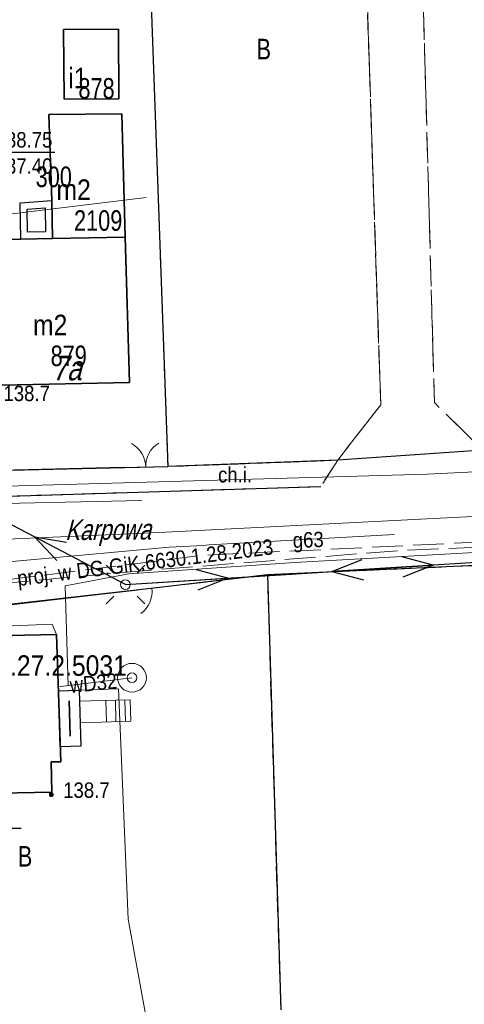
# Model space of a CAD drawing. Header units: metres. Extents: x 5548743 to 5556416, y 5707500 to 5714000.
# Tile 118 of 203: x 5553936 to 5553969, y 5710922 to 5710993. Entities that reach past the tile are written whole.
import ezdxf
from ezdxf.enums import TextEntityAlignment as Align

# ---------------------------------------------------------------- set-up
doc = ezdxf.new("R2010")
doc.units = ezdxf.units.M
doc.header["$MEASUREMENT"] = 0
for name, pattern in [('1.5_0.75', [2.25, 1.5, -0.75]), ('2.25_0.75', [3, 2.25, -0.75]), ('219-1000', [0]), ('otob_1000', [0]), ('otof_1000', [0]), ('suep_nn_1000', [0])]:
    doc.linetypes.add(name, pattern=pattern)
doc.layers.get('0').update_dxf_attribs({"color": 2, "linetype": 'CONTINUOUS', "lineweight": 5})
for name, color, linetype in [('210-oznaczenie konturu użytku gruntowego', 7, 'CONTINUOUS'), ('211-numer działki ewidencyjnej', 7, 'CONTINUOUS'), ('218-kontur użytku gruntowego', 7, 'CONTINUOUS'), ('219-działka ewidencyjna', 7, 'CONTINUOUS'), ('238-Punkt adresowy budynku', 7, 'CONTINUOUS'), ('312-budynek ewidencyjny', 7, 'CONTINUOUS'), ('312-oznaczenie budynku ewidencyjnego', 7, 'CONTINUOUS'), ('312-oznaczenie budynku ewidencyjnego-Atr117', 7, 'CONTINUOUS'), ('352-schody', 7, 'CONTINUOUS'), ('994-Nazwa ulicy', 7, 'CONTINUOUS'), ('brama', 7, 'CONTINUOUS'), ('chodnik', 7, 'CONTINUOUS'), ('chodnik-Atr17', 7, 'CONTINUOUS'), ('furtka', 7, 'CONTINUOUS'), ('jezdnia', 7, 'CONTINUOUS'), ('krawężnik', 7, 'CONTINUOUS'), ('latarnia', 7, 'CONTINUOUS'), ('ogrodzenie trwałe', 7, 'CONTINUOUS'), ('pikieta naturalna', 7, 'CONTINUOUS'), ('pikieta naturalna-Atr2', 7, 'CONTINUOUS'), ('przewód elektroenergetyczny niskiego napięcia', 7, 'CONTINUOUS'), ('przewód gazowy', 7, 'CONTINUOUS'), ('przewód gazowy-Atr1', 7, 'CONTINUOUS'), ('przewód kanalizacyjny', 7, 'CONTINUOUS'), ('przewód telekomunikacyjny podziemny', 7, 'CONTINUOUS'), ('przewód wodociągowy', 7, 'CONTINUOUS'), ('przewód wodociągowy - ob. projektowany', 7, 'CONTINUOUS'), ('przewód wodociągowy - ob. projektowany-Atr1', 7, 'CONTINUOUS'), ('przewód wodociągowy-Atr1', 7, 'CONTINUOUS'), ('rzedna-Atr2', 7, 'CONTINUOUS'), ('rzedna-Atr3', 7, 'CONTINUOUS'), ('studnia zwykła', 7, 'CONTINUOUS'), ('Szczegółowa osnowa geodezyjna wysokościowa-Atr103', 7, 'CONTINUOUS'), ('słup przewodów napowietrznych', 7, 'CONTINUOUS'), ('taras', 7, 'CONTINUOUS'), ('weranda lub ganek', 7, 'CONTINUOUS')]:
    doc.layers.add(name, color=color, linetype=linetype)
doc.styles.get("Standard").update_dxf_attribs({"font": 'Working1250', "width": 0.75})
doc.linetypes.add('902-1000', pattern='A,5,0,[1,ksztalty.shx,S=1,R=0,X=0,Y=0],5', length=10)

# ---------------------------------------------------------------- blocks, each defined once
blk = doc.blocks.new('PW01')
at = {"linetype": 'Continuous', "lineweight": 13}
h = blk.add_hatch(color=0, dxfattribs=at)
edge = h.paths.add_edge_path()
edge.add_arc((0, 0), 0.18, 0, 360)
blk = doc.blocks.new('US15')
at = {"color": 0, "linetype": 'Continuous', "lineweight": 13}
blk.add_circle((0, 0), 0.35, dxfattribs=at)
blk = doc.blocks.new('SM01')
at = {"color": 0, "linetype": 'Continuous', "lineweight": 13}
for p, q in [((-0.848, 0.848), (-1.414, 1.414)), ((0.849, 0.848), (1.414, 1.414)), ((-0.848, -0.849), (-1.414, -1.414)), ((0.849, -0.849), (1.414, -1.414))]:
    blk.add_line(p, q, dxfattribs=at)
blk.add_circle((0, 0), 0.35, dxfattribs=at)
blk = doc.blocks.new('OK04')
at = {"color": 0, "linetype": 'Continuous', "lineweight": 0}
blk.add_arc((2, 0), 2, 120, 180, dxfattribs=at)
blk = doc.blocks.new('US13')
at = {"color": 0, "linetype": 'Continuous', "lineweight": 13}
for radius in [1.05, 0.35]:
    blk.add_circle((0, 0), radius, dxfattribs=at)
blk = doc.blocks.new('SUEP1')
at = {"color": 0, "linetype": 'Continuous'}
for p, q in [((7.5, 0), (5.25, 0.75)), ((22.5, 0), (20.25, 0.75)), ((0, 0), (7.5, 0)), ((7.5, 0), (5.25, -0.75)), ((7.5, 0), (22.5, 0)), ((22.5, 0), (20.25, -0.75))]:
    blk.add_line(p, q, dxfattribs=at)
blk = doc.blocks.new('OK02')
at = {"color": 0, "linetype": 'Continuous', "lineweight": 0}
for centre, start, end in [((-2, 0), 0, 60), ((2, 0), 120, 180)]:
    blk.add_arc(centre, 2, start, end, dxfattribs=at)

msp = doc.modelspace()

# ---------------------------------------------------------------- linework, layer by layer
at = {"layer": '218-kontur użytku gruntowego', "color": 70, "linetype": '1.5_0.75', "lineweight": 18, "flags": 128}
for points in [[(5553947.2, 5710960.83), (5553945.65, 5711004.05)], [(5553945.65, 5711004.05), (5553947.2, 5710960.83)], [(5553962.73, 5710965.35), (5553961.68, 5710996.67)], [(5553961.68, 5710996.67), (5553962.73, 5710965.35)], [(5553966.65, 5710965.5), (5553965.79, 5710996.34)], [(5553959.59, 5710961.29), (5553962.73, 5710965.35)], [(5553962.73, 5710965.35), (5553959.59, 5710961.29)], [(5553970.18, 5710962.02), (5553966.65, 5710965.5)], [(5553931.48, 5710960.47), (5553947.2, 5710960.83)], [(5553947.2, 5710960.83), (5553931.48, 5710960.47)], [(5553947.2, 5710960.83), (5553959.59, 5710961.29)], [(5553959.59, 5710961.29), (5553947.2, 5710960.83)], [(5553954.46, 5710952.92), (5553984.37, 5710954.26)], [(5553954.46, 5710952.92), (5553927.86, 5710949.82)], [(5553927.86, 5710949.82), (5553954.46, 5710952.92)], [(5553955.43, 5710921.16), (5553954.46, 5710952.92)]]:
    msp.add_lwpolyline(points, dxfattribs=at)
at = {"layer": '219-działka ewidencyjna', "color": 94, "linetype": '219-1000', "lineweight": 30, "flags": 128}
for points in [[(5553945.65, 5711004.05), (5553947.2, 5710960.83)], [(5553970.18, 5710962.02), (5553959.59, 5710961.29)], [(5553931.48, 5710960.47), (5553947.2, 5710960.83)], [(5553959.59, 5710961.29), (5553947.2, 5710960.83)], [(5553984.37, 5710954.26), (5553954.46, 5710952.92)], [(5553954.46, 5710952.92), (5553927.86, 5710949.82)], [(5553954.46, 5710952.92), (5553955.43, 5710921.16)]]:
    msp.add_lwpolyline(points, dxfattribs=at)
at = {"layer": '312-budynek ewidencyjny', "color": 252, "linetype": 'Continuous', "lineweight": 35, "flags": 128}
for points in [[(5553939.59, 5710992.76), (5553943.59, 5710992.78)], [(5553939.62, 5710987.66), (5553939.59, 5710992.76)], [(5553943.59, 5710992.78), (5553943.62, 5710987.68)], [(5553943.62, 5710987.68), (5553939.62, 5710987.66)], [(5553938.5, 5710986.55), (5553943.83, 5710986.58)], [(5553938.72, 5710980.25), (5553938.5, 5710986.55)], [(5553943.83, 5710986.58), (5553944.09, 5710977.59)], [(5553938.79, 5710977.48), (5553938.72, 5710980.25)], [(5553934.76, 5710977.39), (5553936.48, 5710977.43)], [(5553936.48, 5710977.43), (5553938.79, 5710977.48)], [(5553944.09, 5710977.59), (5553938.79, 5710977.48)], [(5553938.79, 5710977.48), (5553944.09, 5710977.59)], [(5553944.09, 5710977.59), (5553944.4, 5710966.98)], [(5553944.4, 5710966.98), (5553935.04, 5710966.77)], [(5553927.53, 5710948.33), (5553939.08, 5710948.56)], [(5553939.08, 5710948.56), (5553939.38, 5710939.26)], [(5553939.38, 5710939.26), (5553938.68, 5710939.26)], [(5553938.68, 5710939.26), (5553938.73, 5710937.06)], [(5553938.73, 5710937.06), (5553934.92, 5710936.97)]]:
    msp.add_lwpolyline(points, dxfattribs=at)
at = {"layer": '352-schody', "color": 252, "linetype": 'Continuous', "lineweight": 18, "flags": 128}
msp.add_lwpolyline([(5553940.74, 5710943.7), (5553942.35, 5710943.75), (5553944.45, 5710943.8), (5553944.5, 5710942.23), (5553942.36, 5710942.17), (5553940.79, 5710942.11)], close=True, dxfattribs=at)
msp.add_lwpolyline([(5553940.74, 5710943.7), (5553942.35, 5710943.75), (5553944.45, 5710943.8), (5553944.5, 5710942.23), (5553942.36, 5710942.17), (5553940.79, 5710942.11)], close=True, dxfattribs=at)
for points in [[(5553942.71, 5710942.18), (5553942.666, 5710943.758)], [(5553943.41, 5710942.199), (5553943.365, 5710943.774)], [(5553944.109, 5710942.219), (5553944.065, 5710943.791)]]:
    msp.add_lwpolyline(points, dxfattribs=at)
at = {"layer": 'brama', "color": 252, "linetype": 'otob_1000', "lineweight": 18, "flags": 128}
msp.add_lwpolyline([(5553943.96, 5710960.76), (5553947.2, 5710960.83)], dxfattribs=at)
at = {"layer": 'chodnik', "color": 252, "linetype": '1.5_0.75', "lineweight": 18, "flags": 128}
msp.add_lwpolyline([(5553911.77, 5710966.14), (5553913.29, 5710964.63), (5553915.94, 5710962.26), (5553919.14, 5710960.24), (5553921.65, 5710959.33), (5553928.51, 5710958.45), (5553958.35, 5710959.37), (5553959.59, 5710961.29), (5553957.47, 5710961.21), (5553956.17, 5710961.16), (5553947.2, 5710960.83), (5553943.96, 5710960.76), (5553935.01, 5710960.55), (5553933.88, 5710960.53), (5553931.48, 5710960.47), (5553927.94, 5710960.43), (5553925.43, 5710960.4), (5553918.35, 5710962.94), (5553915.06, 5710965.55), (5553912.79, 5710967.66)], close=True, dxfattribs=at)
at = {"layer": 'furtka', "color": 252, "linetype": 'otof_1000', "lineweight": 18, "flags": 128}
msp.add_lwpolyline([(5553946.03, 5710951.94), (5553944.45, 5710951.76)], dxfattribs=at)
at = {"layer": 'jezdnia', "color": 252, "linetype": '2.25_0.75', "lineweight": 18, "flags": 128}
msp.add_lwpolyline([(5553928.51, 5710958.45), (5553921.65, 5710959.33), (5553919.14, 5710960.24), (5553915.94, 5710962.26), (5553913.29, 5710964.63), (5553911.77, 5710966.14), (5553906.26, 5710957.97), (5553905.29, 5710956.69), (5553902.71, 5710951.06), (5553904.41, 5710948.24), (5553905.81, 5710948.94), (5553905.7, 5710950.97), (5553915.52, 5710952.14), (5553915.68, 5710950.48), (5553917.32, 5710950.64), (5553917.74, 5710948.79), (5553921.64, 5710949.18), (5553921.4, 5710951.08), (5553927.8, 5710951.63), (5553944.82, 5710953.18), (5553964.37, 5710954.72), (5553988.99, 5710955.7), (5554020.48, 5710956.56), (5554065.36, 5710958.26), (5554070.78, 5710957.91), (5554079.89, 5710956.54), (5554090.24, 5710954.4), (5554103, 5710951.14), (5554112.66, 5710948.84), (5554122.2, 5710948.32), (5554134.88, 5710948.4), (5554144.89, 5710948.97), (5554150.06, 5710949.42), (5554149.93, 5710954.19), (5554141.33, 5710952.71), (5554131.39, 5710951.8), (5554124.08, 5710951.83), (5554112.17, 5710953.6), (5554099.82, 5710956.53), (5554074.96, 5710962.7), (5554025.4, 5710961.02), (5553986.51, 5710960.06), (5553972.04, 5710959.73), (5553970.18, 5710962.02), (5553966.65, 5710965.5), (5553965.79, 5710996.34), (5553967.48, 5710998.69), (5553967.31, 5711004.62), (5553963.56, 5711004.53), (5553959.35, 5711004.33), (5553959.54, 5710998.57), (5553961.68, 5710996.67), (5553962.73, 5710965.35), (5553959.59, 5710961.29), (5553958.35, 5710959.37)], close=True, dxfattribs=at)
at = {"layer": 'krawężnik', "color": 252, "linetype": 'Continuous', "lineweight": 25, "flags": 128}
msp.add_lwpolyline([(5553911.77, 5710966.14), (5553913.29, 5710964.63), (5553915.94, 5710962.26), (5553919.14, 5710960.24), (5553921.65, 5710959.33), (5553928.51, 5710958.45), (5553958.35, 5710959.37)], dxfattribs=at)
at = {"layer": 'ogrodzenie trwałe', "color": 252, "linetype": '902-1000', "lineweight": 25, "flags": 128}
for points in [[(5553943.96, 5710960.76), (5553935.01, 5710960.55)], [(5553944.45, 5710951.76), (5553921.64, 5710949.18)]]:
    msp.add_lwpolyline(points, dxfattribs=at)
at = {"layer": 'przewód elektroenergetyczny niskiego napięcia', "color": 1, "linetype": 'suep_nn_1000', "lineweight": 18, "flags": 128}
for points in [[(5553944.1, 5710952.21), (5553914.41, 5710967.77)], [(5553914.41, 5710967.77), (5553944.1, 5710952.21)], [(5553981.63, 5710954.59), (5553944.1, 5710952.21)]]:
    msp.add_lwpolyline(points, dxfattribs=at)
at = {"layer": 'przewód gazowy', "color": 40, "linetype": 'Continuous', "lineweight": 18, "flags": 128}
msp.add_lwpolyline([(5553905.47, 5710879.67), (5553905.41, 5710883.84), (5553900.24, 5710915.15), (5553898.37, 5710931.99), (5553898.54, 5710933.44), (5553898.58, 5710933.76), (5553898.85, 5710936.31), (5553899.25, 5710939.54), (5553900.92, 5710944.25), (5553902.66, 5710946.84), (5553904.47, 5710948.53), (5553904.61, 5710948.75), (5553906.5, 5710950.42), (5553929.35, 5710953.35), (5553929.96, 5710953.36), (5553947.31, 5710954.94), (5553949.78, 5710955.07), (5553950.21, 5710955.12), (5553963.74, 5710955.86)], dxfattribs=at)
at = {"layer": 'przewód kanalizacyjny', "color": 34, "linetype": 'Continuous', "lineweight": 18, "flags": 128}
for points in [[(5553934.86, 5710973.64), (5553934.36, 5710973.63), (5553933.62, 5710979.01), (5553945.61, 5710980.47)], [(5553945.3, 5710958.36), (5553927.47, 5710957.97), (5553917.96, 5710960.14), (5553911.8, 5710966.19)], [(5553912.58, 5710961.75), (5553919.95, 5710954.85), (5553946.57, 5710956.01), (5553977.08, 5710957.58), (5554004.51, 5710958.39), (5554036.56, 5710959.31), (5554078.87, 5710960.15), (5554087.23, 5710957.88), (5554102.98, 5710953.76)]]:
    msp.add_lwpolyline(points, dxfattribs=at)
at = {"layer": 'przewód telekomunikacyjny podziemny', "color": 30, "linetype": 'Continuous', "lineweight": 18, "flags": 128}
msp.add_lwpolyline([(5553896.43, 5710946.68), (5553917.4, 5710949.32), (5553919.05, 5710948.5), (5553938.75, 5710949.33), (5553939.08, 5710948.56)], dxfattribs=at)
at = {"layer": 'przewód wodociągowy', "color": 5, "linetype": 'Continuous', "lineweight": 18, "flags": 128}
for points in [[(5553914.63, 5710964.41), (5553918.83, 5710961.05), (5553926.75, 5710959.37), (5553932.88, 5710959.33), (5553966.12, 5710960.27), (5553977.01, 5710960.81), (5553990.25, 5710960.9), (5554002.6, 5710961.4), (5554002.43, 5710947.86)], [(5553939.92, 5710944.83), (5553939.71, 5710952.11), (5553944.34, 5710952.99), (5553956.45, 5710953.82), (5553972.65, 5710954.72), (5554020.43, 5710955.96), (5554040.95, 5710956.7), (5554068.96, 5710957.62)], [(5553944.58, 5710945.41), (5553939.2, 5710944.74)], [(5553939.22, 5710944.46), (5553943.6, 5710944.61), (5553944.31, 5710927.78), (5553948.87, 5710902.72), (5553949.56, 5710896.65), (5553951.76, 5710892.13), (5553952.16, 5710882.56), (5553950.65, 5710882.21)]]:
    msp.add_lwpolyline(points, dxfattribs=at)
at = {"layer": 'przewód wodociągowy - ob. projektowany', "color": 5, "linetype": '2.25_0.75', "lineweight": 18, "flags": 128}
msp.add_lwpolyline([(5554107.28, 5710876.03), (5554107.97, 5710853.36), (5554090.67, 5710852.84), (5554032.69, 5710850.01), (5553996.93, 5710848.77), (5553969.84, 5710847.8), (5553945.14, 5710847.61), (5553936.88, 5710846.93), (5553906.1, 5710847.43), (5553902.43, 5710884.2), (5553897.07, 5710922.84), (5553898.51, 5710943.8), (5553907.97, 5710949.14), (5553949.74, 5710954.35), (5553984.36, 5710956.01), (5554024.25, 5710957.13), (5554023.46, 5710957.1), (5554075.15, 5710958.83), (5554112.84, 5710949.5), (5554123.24, 5710948.39), (5554138.4, 5710948.56), (5554149.51, 5710949.51), (5554153.89, 5710948.49)], dxfattribs=at)
at = {"layer": 'rzedna-Atr2', "color": 252, "flags": 128}
for points in [[(5553933.62, 5710979.01), (5553934.63, 5710983.78), (5553938.952, 5710983.78)], [(5553931.37, 5710936.69), (5553932.21, 5710934.42), (5553936.501, 5710934.42)]]:
    msp.add_lwpolyline(points, dxfattribs=at)
at = {"layer": 'taras', "color": 252}
for p, q in [((5553936.41, 5710980.1), (5553938.72, 5710980.25)), ((5553938.72, 5710980.25), (5553938.79, 5710977.48)), ((5553936.48, 5710977.43), (5553936.41, 5710980.1)), ((5553936.922, 5710979.632), (5553938.233, 5710979.717)), ((5553936.967, 5710977.94), (5553936.922, 5710979.632)), ((5553938.233, 5710979.717), (5553938.278, 5710977.969)), ((5553938.79, 5710977.48), (5553936.48, 5710977.43)), ((5553938.278, 5710977.969), (5553936.967, 5710977.94))]:
    msp.add_line(p, q, dxfattribs=at)
at = {"layer": 'weranda lub ganek', "color": 252, "linetype": 'Continuous'}
for p, q in [((5553939.22, 5710944.46), (5553940.72, 5710944.51)), ((5553939.34, 5710940.36), (5553939.22, 5710944.46)), ((5553940.72, 5710944.51), (5553940.84, 5710940.41)), ((5553939.992, 5710943.735), (5553939.992, 5710943.735)), ((5553939.992, 5710943.735), (5553940.068, 5710941.135)), ((5553940.068, 5710941.135), (5553939.992, 5710943.735)), ((5553940.068, 5710941.135), (5553940.068, 5710941.135)), ((5553940.84, 5710940.41), (5553939.34, 5710940.36))]:
    msp.add_line(p, q, dxfattribs=at)

# ---------------------------------------------------------------- block references
at = {"layer": 'brama', "color": 252, "linetype": 'Continuous', "lineweight": 18, "rotation": 1.238}
msp.add_blockref('OK02', (5553945.58, 5710960.795), dxfattribs=at)
at = {"layer": 'furtka', "color": 252, "linetype": 'Continuous', "lineweight": 18, "rotation": 186.499}
msp.add_blockref('OK04', (5553946.03, 5710951.94), dxfattribs=at)
at = {"layer": 'latarnia', "color": 252, "linetype": 'Continuous', "lineweight": 18}
msp.add_blockref('SM01', (5553944.1, 5710952.21), dxfattribs=at)
at = {"layer": 'pikieta naturalna', "color": 252, "linetype": 'Continuous', "lineweight": 13}
msp.add_blockref('PW01', (5553938.69, 5710936.87), dxfattribs=at)
at = {"layer": 'przewód elektroenergetyczny niskiego napięcia', "color": 1, "linetype": 'Continuous', "lineweight": 18}
for p, rotation in [((5553944.1, 5710952.21), 152.342), ((5553981.63, 5710954.59), 183.629), ((5553944.1, 5710952.21), 3.628999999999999)]:
    msp.add_blockref('SUEP1', p, dxfattribs=dict(at, rotation=rotation))
at = {"layer": 'studnia zwykła', "color": 5, "linetype": 'Continuous', "lineweight": 18}
msp.add_blockref('US13', (5553944.58, 5710945.41), dxfattribs=at)
at = {"layer": 'słup przewodów napowietrznych', "color": 252, "linetype": 'Continuous', "lineweight": 18}
msp.add_blockref('US15', (5553944.1, 5710952.21), dxfattribs=at)

# ---------------------------------------------------------------- texts
at = {"layer": '210-oznaczenie konturu użytku gruntowego', "color": 70, "linetype": 'Continuous', "lineweight": 18, "width": 0.79}
for p in [(5553953.67, 5710990.57), (5553936.25, 5710931.62)]:
    msp.add_text('B', height=1.5, dxfattribs=at).set_placement(p)
at = {"layer": '211-numer działki ewidencyjnej', "color": 94, "linetype": 'Continuous', "lineweight": 30, "width": 0.79}
msp.add_text('300', height=1.5, dxfattribs=at).set_placement((5553937.55, 5710981.24))
at = {"layer": '238-Punkt adresowy budynku', "color": 252, "linetype": 'Continuous', "lineweight": 18, "oblique": 15, "width": 0.79}
msp.add_text('7a', height=1.8, dxfattribs=at).set_placement((5553939.82, 5710967.13), align=Align.CENTER)
at = {"layer": '312-oznaczenie budynku ewidencyjnego', "color": 252, "linetype": 'Continuous', "lineweight": 18, "width": 0.79}
msp.add_text('878', height=1.5, dxfattribs=at).set_placement((5553940.67, 5710987.7))
for s, p in [('2109', (5553940.35, 5710979.55)), ('879', (5553938.64, 5710969.67))]:
    msp.add_text(s, height=1.5, dxfattribs=at).set_placement(p, align=Align.TOP_LEFT)
at = {"layer": '312-oznaczenie budynku ewidencyjnego-Atr117', "color": 252, "width": 0.9}
for s, p in [('i1', (5553940.63, 5710989.2)), ('m2', (5553940.32, 5710981.05)), ('m2', (5553938.61, 5710971.17))]:
    msp.add_text(s, height=1.5, dxfattribs=at).set_placement(p, align=Align.MIDDLE_CENTER)
at = {"layer": '994-Nazwa ulicy', "color": 252, "linetype": 'Continuous', "lineweight": 18, "oblique": 15, "width": 0.79}
msp.add_text('Karpowa', height=1.5, rotation=0.401, dxfattribs=at).set_placement((5553939.7, 5710956.21), align=Align.MIDDLE_LEFT)
at = {"layer": 'chodnik-Atr17', "color": 252, "width": 0.9}
msp.add_text('ch.i.', height=1.125, dxfattribs=at).set_placement((5553950.86, 5710959.67))
at = {"layer": 'pikieta naturalna-Atr2', "color": 252, "width": 0.9}
for p in [(5553935.2, 5710965.61), (5553939.56, 5710936.64)]:
    msp.add_text('138.7', height=1.125, dxfattribs=at).set_placement(p)
at = {"layer": 'przewód gazowy-Atr1', "color": 40, "width": 0.9}
msp.add_text('g63', height=1.125, rotation=1.819, dxfattribs=at).set_placement((5553956.31, 5710955.45), align=Align.MIDDLE_LEFT)
at = {"layer": 'przewód wodociągowy - ob. projektowany-Atr1', "color": 5, "width": 0.9}
msp.add_text('proj. w DG.GiK.6630.1.28.2023', height=1.125, rotation=7.109, dxfattribs=at).set_placement((5553936.2, 5710952.66), align=Align.MIDDLE_LEFT)
at = {"layer": 'przewód wodociągowy-Atr1', "color": 5, "width": 0.9}
msp.add_text('wD32', height=1.125, rotation=5.71, dxfattribs=at).set_placement((5553940.04, 5710944.85), align=Align.MIDDLE_LEFT)
at = {"layer": 'rzedna-Atr2', "color": 34, "width": 0.9}
msp.add_text('138.75', height=1.125, dxfattribs=at).set_placement((5553934.63, 5710983.791), align=Align.BOTTOM_LEFT)
at = {"layer": 'rzedna-Atr3', "color": 34, "width": 0.9}
msp.add_text('137.40', height=1.125, dxfattribs=at).set_placement((5553934.63, 5710981.879), align=Align.BOTTOM_LEFT)
at = {"layer": 'Szczegółowa osnowa geodezyjna wysokościowa-Atr103', "color": 252, "width": 0.9}
msp.add_text('5.158.27.2.5031', height=1.5, dxfattribs=at).set_placement((5553931.16, 5710945.1), align=Align.BOTTOM_LEFT)

doc.saveas('drawing.dxf')
